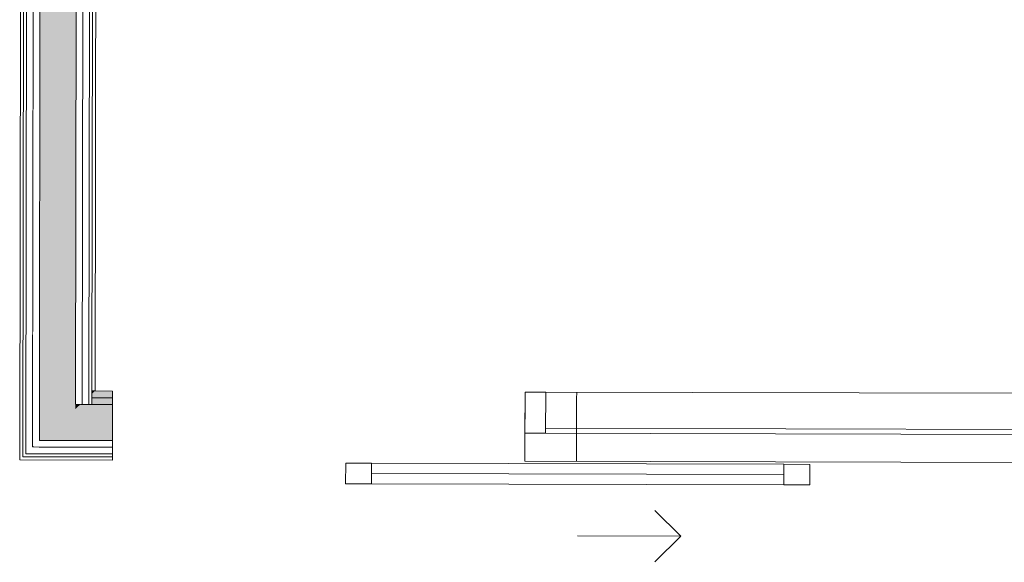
# Model space of a CAD drawing. Header units: millimetres. Extents: x -30280 to 107222, y -17460 to 4378.
# Tile 14 of 125: x -13089 to -11180, y -15630 to -14577. Entities that reach past the tile are written whole.
import ezdxf

# ---------------------------------------------------------------- set-up
doc = ezdxf.new("R2010")
doc.units = ezdxf.units.MM
doc.header["$MEASUREMENT"] = 0
doc.linetypes.add('Wipeout_Contour', pattern=[1000, 0, -1000])
for name, color, linetype in [('Nuevo_08_E_Envans secs', 7, 'Continuous'), ('Nuevo_Puertas Archicad', 7, 'Continuous'), ('Nuevo_Ventanas Archicad', 7, 'Continuous')]:
    doc.layers.add(name, color=color, linetype=linetype)
for name, color, linetype, lineweight in [('Nuevo_08_E_Envans secs_Pluma_Nº__1', 7, 'Continuous', 5), ('Nuevo_Puertas Archicad_Pluma_Nº__1', 7, 'Continuous', 5), ('Nuevo_Ventanas Archicad_Pluma_Nº__1', 7, 'Continuous', 5)]:
    doc.layers.add(name, color=color, linetype=linetype, lineweight=lineweight)
for name, color, linetype, lineweight, true_color in [('Nuevo_08_E_Envans secs_Pluma_Nº__102', 7, 'Continuous', 5, 0xcccccc), ('Nuevo_08_E_Envans secs_Pluma_Nº__171', 171, 'Continuous', 13, 0xaaaaff), ('Nuevo_08_E_Envans secs_Pluma_Nº__177', 7, 'Continuous', 15, 0xf7e046), ('Nuevo_08_E_Envans secs_Pluma_Nº__79', 7, 'Continuous', 5, 0xaaffd5), ('Nuevo_Puertas Archicad_Pluma_Nº__3', 7, 'Continuous', 5, 0xa4a4a4)]:
    doc.layers.add(name, color=color, linetype=linetype, lineweight=lineweight, true_color=true_color)
pattern_1 = [(45, (0, 0), (-919.24, 919.24), [975, -325]), (45, (4e-13, 919.2), (-919.24, 919.24), [975, -325])]
pattern_2 = [(45, (0, 0), (-795.5, 795.5), []), (45, (-265.2, 265.2), (-795.5, 795.5), [])]
pattern_3 = [(0, (0, 0), (0, 3897), [243.8, -2006.2]), (0, (1125, 1948.6), (0, 3897), [243.8, -2006.2]), (60, (0, 0), (-3375, 1948.6), [243.8, -2006.2]), (60, (2250, 0), (-3375, 1948.6), [243.8, -2006.2]), (120, (243.7, 0), (3375, 1948.6), [243.8, -2006.2]), (120, (2493.8, 0), (3375, 1948.6), [243.8, -2006.2]), (0, (0, 375), (0, 750), [0, -750, 0, -1125]), (45, (375, 375), (-530.3, 530.3), [0, -562.5, 0, -937.5])]

# ---------------------------------------------------------------- blocks, each defined once
blk = doc.blocks.new('*X108')
at = {"layer": 'Nuevo_08_E_Envans secs_Pluma_Nº__102', "linetype": 'Continuous', "lineweight": 5, "true_color": 0xcccccc}
blk.add_hatch(color=254, dxfattribs=at).paths.add_polyline_path([(-12981.1, -15323.1), (-12981.1, -15332), (-12971.5, -15323.2)])
blk = doc.blocks.new('*X109')
at = {"layer": 'Nuevo_08_E_Envans secs_Pluma_Nº__102', "linetype": 'Continuous', "lineweight": 5, "true_color": 0xcccccc}
blk.add_hatch(color=254, dxfattribs=at).paths.add_polyline_path([(-13051.1, -15323), (-13051.2, -15393), (-13047.8, -15393), (-12981.1, -15332), (-12981.1, -15323.1)])
blk = doc.blocks.new('*X110')
at = {"layer": 'Nuevo_08_E_Envans secs_Pluma_Nº__102', "linetype": 'Continuous', "lineweight": 5, "true_color": 0xcccccc}
blk.add_hatch(color=254, dxfattribs=at).paths.add_polyline_path([(-12981.1, -15332), (-13047.8, -15393), (-12981.2, -15393.1)])
blk = doc.blocks.new('*X111')
at = {"layer": 'Nuevo_08_E_Envans secs_Pluma_Nº__102', "linetype": 'Continuous', "lineweight": 5, "true_color": 0xcccccc}
blk.add_hatch(color=254, dxfattribs=at).paths.add_polyline_path([(-12981.1, -15332), (-12981.2, -15393.1), (-12909.3, -15393.3), (-12909.1, -15323.3), (-12971.5, -15323.2)])
blk = doc.blocks.new('Ventana Escaparate 27')
at = {"layer": 'Nuevo_Ventanas Archicad', "linetype": 'Continuous', "lineweight": 0, "true_color": 0x000000}
h = blk.add_hatch(dxfattribs=at)
h.set_pattern_fill('Acero_0003', color=18, style=0, pattern_type=2)
h.set_pattern_definition(pattern_2)
h.paths.add_polyline_path([(-660.4, 0), (-660.4, -80), (-620.4, -80), (-620.4, 0)])
h = blk.add_hatch(dxfattribs=at)
h.set_pattern_fill('Acero_0003', color=18, style=0, pattern_type=2)
h.set_pattern_definition(pattern_2)
h.paths.add_polyline_path([(620.4, 0), (620.4, -80), (660.4, -80), (660.4, 0)])
at = {"layer": 'Nuevo_Ventanas Archicad_Pluma_Nº__1', "color": 7, "linetype": 'Continuous', "lineweight": 5}
for p, q in [((-660.4, 54), (660.4, 54)), ((-660.4, 48), (-660.4, 54)), ((-660.4, 42), (-660.4, 48)), ((-660.4, 29), (-660.4, 42)), ((660.4, 48), (660.4, 54)), ((660.4, 42), (660.4, 48)), ((660.4, 29), (660.4, 42)), ((-660.4, 16), (-660.4, 29)), ((660.4, 16), (660.4, 29)), ((-660.4, 0), (-660.4, 16)), ((-660.4, 0), (660.4, 0)), ((-660.4, 0), (-660.4, -80)), ((-620.4, 0), (-660.4, 0)), ((-660.4, -54), (-660.4, 0)), ((-660.4, -54), (-660.4, 0)), ((-620.4, -80), (-620.4, 0)), ((620.4, 0), (620.4, -80)), ((660.4, 0), (620.4, 0)), ((660.4, 0), (660.4, 16)), ((660.4, -80), (660.4, 0)), ((660.4, -54), (660.4, 0)), ((660.4, -54), (660.4, 0)), ((-620.4, -10), (620.4, -10)), ((-660.4, -67), (-660.4, -54)), ((-660.4, -67), (-660.4, -54)), ((660.4, -67), (660.4, -54)), ((660.4, -67), (660.4, -54)), ((-660.4, -80), (-660.4, -67)), ((-660.4, -80), (-660.4, -67)), ((660.4, -80), (660.4, -67)), ((660.4, -80), (660.4, -67)), ((-660.4, -80), (660.4, -80)), ((-660.4, -80), (660.4, -80)), ((-660.4, -80), (-620.4, -80)), ((620.4, -80), (660.4, -80))]:
    blk.add_line(p, q, dxfattribs=at)
blk = doc.blocks.new('Puerta Corredera Exterior 27_3')
at = {"layer": 'Nuevo_Puertas Archicad', "linetype": 'Continuous', "lineweight": 0, "true_color": 0xffffff}
h = blk.add_hatch(dxfattribs=at)
h.set_pattern_fill('Hormigón_en_Masa_0003', style=0, pattern_type=2)
h.set_pattern_definition(pattern_3)
h.paths.add_polyline_path([(2.4, 45), (2.4, 5), (52.4, 5), (52.4, 45)])
h = blk.add_hatch(dxfattribs=at)
h.set_pattern_fill('Hormigón_en_Masa_0003', style=0, pattern_type=2)
h.set_pattern_definition(pattern_3)
h.paths.add_polyline_path([(902.4, 5), (902.4, 45), (852.4, 45), (852.4, 5)])
at = {"layer": 'Nuevo_Puertas Archicad_Pluma_Nº__1', "color": 7, "linetype": 'Continuous', "lineweight": 5}
for p, q in [((2.4, 45), (52.4, 45)), ((2.4, 5), (2.4, 45)), ((52.4, 45), (52.4, 5)), ((852.4, 5), (852.4, 45)), ((852.4, 45), (902.4, 45)), ((902.4, 45), (902.4, 5)), ((52.4, 25), (852.4, 25)), ((-450, 0), (-450, -6)), ((52.4, 5), (2.4, 5)), ((450, 0), (450, -6)), ((902.4, 5), (852.4, 5)), ((-450, -6), (-450, -12)), ((-450, -12), (-450, -25)), ((450, -6), (450, -12)), ((450, -12), (450, -25)), ((-450, -25), (-450, -38)), ((-450, -38), (-450, -108)), ((450, -25), (450, -38)), ((450, -38), (450, -108)), ((-450, -108), (-450, -121)), ((450, -108), (450, -121)), ((-450, -121), (-450, -134)), ((450, -121), (450, -134))]:
    blk.add_line(p, q, dxfattribs=at)
at = {"layer": 'Nuevo_Puertas Archicad_Pluma_Nº__1', "color": 7, "linetype": 'Continuous', "lineweight": 5, "flags": 128}
for points in [[(52.4, 45), (852.4, 45), (852.4, 25), (52.4, 25)], [(52.4, 25), (852.4, 25), (852.4, 5), (52.4, 5)]]:
    blk.add_lwpolyline(points, close=True, dxfattribs=at)
at = {"layer": 'Nuevo_Puertas Archicad_Pluma_Nº__3', "color": 253, "linetype": 'Continuous', "lineweight": 5, "true_color": 0xa4a4a4}
for p, q in [((652.4, 145), (602.4, 195)), ((452.4, 145), (652.4, 145)), ((652.4, 145), (602.4, 95))]:
    blk.add_line(p, q, dxfattribs=at)
blk = doc.blocks.new('Muro_68_3', base_point=(-3815.2, -15319.9))
at = {"layer": 'Nuevo_08_E_Envans secs_Pluma_Nº__79', "linetype": 'Continuous', "lineweight": 5, "true_color": 0xaaffd5}
for points in [[(-12949.1, -15302.7), (-12943.1, -15297.2), (-12949.1, -15297.2)], [(-12949.1, -15302.7), (-12949.1, -15310.2), (-12909.1, -15310.3), (-12909, -15297.3), (-12943.1, -15297.2)], [(-12949.1, -15323.2), (-12909.1, -15323.3), (-12909.1, -15310.3), (-12949.1, -15310.2)]]:
    blk.add_hatch(color=121, dxfattribs=at).paths.add_polyline_path(points)
at = {"layer": 'Nuevo_08_E_Envans secs_Pluma_Nº__1', "color": 7, "linetype": 'Continuous', "lineweight": 5}
for p, q in [((-12949.1, -15297.2), (-12943.1, -15297.2)), ((-12949.1, -15297.2), (-12949.1, -15302.7)), ((-12949.1, -15302.7), (-12949.1, -15310.2)), ((-12949.1, -15310.2), (-12949.1, -15323.2)), ((-12949.1, -15310.2), (-12909.1, -15310.3)), ((-12909.1, -15310.3), (-12909, -15297.3)), ((-12909.1, -15323.3), (-12909.1, -15310.3)), ((-12981.1, -15323.1), (-12971.5, -15323.2)), ((-12971.5, -15323.2), (-12968.1, -15323.2)), ((-12968.1, -15323.2), (-12955.1, -15323.2)), ((-12955.1, -15323.2), (-12949.1, -15323.2)), ((-12949.1, -15323.2), (-12909.1, -15323.3))]:
    blk.add_line(p, q, dxfattribs=at)
at = {"layer": 'Nuevo_08_E_Envans secs_Pluma_Nº__1', "color": 7, "linetype": 'Continuous', "lineweight": 5, "flags": 128}
blk.add_lwpolyline([(-12909, -15297.3), (-12943.1, -15297.2)], dxfattribs=at)
at = {"layer": 'Nuevo_08_E_Envans secs', "color": 7, "lineweight": 20}
blk.add_blockref('*X108', (0, 0), dxfattribs=at)
at = {"layer": 'Nuevo_Ventanas Archicad', "color": 253, "linetype": 'Continuous', "lineweight": 5, "true_color": 0xa4a4a6, "zscale": 1000, "rotation": 179.8580098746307}
blk.add_blockref('Ventana Escaparate 27', (-11448.9, -15380.9), dxfattribs=at)
at = {"color": 254, "linetype": 'Wipeout_Contour', "lineweight": 0, "ltscale": 60597.768705}
blk.add_wipeout([(-13064.3, -15405.9), (-13064.3, -15408), (-13062, -15405.9)], dxfattribs=at).dxf.layer = 'Nuevo_08_E_Envans secs'
at = {"color": 254, "linetype": 'Wipeout_Contour', "lineweight": 0, "ltscale": 60542.90238}
blk.add_wipeout([(-13051.2, -15393), (-13051.2, -15396.1), (-13047.8, -15393)], dxfattribs=at).dxf.layer = 'Nuevo_08_E_Envans secs'
at = {"layer": 'Nuevo_08_E_Envans secs_Pluma_Nº__177', "linetype": 'Continuous', "lineweight": 15, "true_color": 0xf7e046}
h = blk.add_hatch(dxfattribs=at)
h.set_pattern_fill('Panellat_HPL_0003', color=53, style=0, pattern_type=2)
h.set_pattern_definition(pattern_1)
h.paths.add_polyline_path([(-13064.3, -15405.9), (-13064.3, -15408), (-13062, -15405.9)])
h = blk.add_hatch(dxfattribs=at)
h.set_pattern_fill('Panellat_HPL_0003', color=53, style=0, pattern_type=2)
h.set_pattern_definition(pattern_1)
h.paths.add_polyline_path([(-13051.2, -15393), (-13051.2, -15396.1), (-13047.8, -15393)])
at = {"layer": 'Nuevo_08_E_Envans secs', "color": 7, "lineweight": 20}
blk.add_blockref('*X109', (0, 0), dxfattribs=at)
at = {"color": 254, "linetype": 'Wipeout_Contour', "lineweight": 0, "ltscale": 100951.229751}
blk.add_wipeout([(-13064.2, -15392.9), (-13064.3, -15405.9), (-13062, -15405.9), (-13051.2, -15396.1), (-13051.2, -15393)], dxfattribs=at).dxf.layer = 'Nuevo_08_E_Envans secs'
at = {"layer": 'Nuevo_08_E_Envans secs_Pluma_Nº__177', "linetype": 'Continuous', "lineweight": 15, "true_color": 0xf7e046}
h = blk.add_hatch(dxfattribs=at)
h.set_pattern_fill('Panellat_HPL_0003', color=53, style=0, pattern_type=2)
h.set_pattern_definition(pattern_1)
h.paths.add_polyline_path([(-13064.2, -15392.9), (-13064.3, -15405.9), (-13062, -15405.9), (-13051.2, -15396.1), (-13051.2, -15393)])
at = {"color": 254, "linetype": 'Wipeout_Contour', "lineweight": 0, "ltscale": 101042.598397}
blk.add_wipeout([(-13077.3, -15405.9), (-13077.3, -15418.9), (-13076.2, -15418.9), (-13064.3, -15408), (-13064.3, -15405.9)], dxfattribs=at).dxf.layer = 'Nuevo_08_E_Envans secs'
at = {"layer": 'Nuevo_08_E_Envans secs_Pluma_Nº__177', "linetype": 'Continuous', "lineweight": 15, "true_color": 0xf7e046}
h = blk.add_hatch(dxfattribs=at)
h.set_pattern_fill('Panellat_HPL_0003', color=53, style=0, pattern_type=2)
h.set_pattern_definition(pattern_1)
h.paths.add_polyline_path([(-13077.3, -15405.9), (-13077.3, -15418.9), (-13076.2, -15418.9), (-13064.3, -15408), (-13064.3, -15405.9)])
at = {"color": 254, "linetype": 'Wipeout_Contour', "lineweight": 0, "ltscale": 60677.959133}
blk.add_wipeout([(-13083.3, -15424.9), (-13083.3, -15425.4), (-13082.8, -15424.9)], dxfattribs=at).dxf.layer = 'Nuevo_08_E_Envans secs'
at = {"layer": 'Nuevo_08_E_Envans secs_Pluma_Nº__171', "linetype": 'Continuous', "lineweight": 13, "true_color": 0xaaaaff}
h = blk.add_hatch(dxfattribs=at)
h.set_pattern_fill('Panellat_HPL_0003', color=161, style=0, pattern_type=2)
h.set_pattern_definition(pattern_1)
h.paths.add_polyline_path([(-13083.3, -15424.9), (-13083.3, -15425.4), (-13082.8, -15424.9)])
at = {"color": 254, "linetype": 'Wipeout_Contour', "lineweight": 0, "ltscale": 80916.843818}
blk.add_wipeout([(-13089.3, -15430.9), (-13083.3, -15425.4), (-13083.3, -15424.9), (-13089.3, -15424.9)], dxfattribs=at).dxf.layer = 'Nuevo_08_E_Envans secs'
at = {"layer": 'Nuevo_08_E_Envans secs_Pluma_Nº__171', "linetype": 'Continuous', "lineweight": 13, "true_color": 0xaaaaff}
h = blk.add_hatch(dxfattribs=at)
h.set_pattern_fill('Panellat_HPL_0003', color=161, style=0, pattern_type=2)
h.set_pattern_definition(pattern_1)
h.paths.add_polyline_path([(-13089.3, -15430.9), (-13083.3, -15425.4), (-13083.3, -15424.9), (-13089.3, -15424.9)])
at = {"color": 254, "linetype": 'Wipeout_Contour', "lineweight": 0, "ltscale": 60692.742173}
blk.add_wipeout([(-13089.3, -15430.9), (-13083.3, -15430.9), (-13083.3, -15425.4)], dxfattribs=at).dxf.layer = 'Nuevo_08_E_Envans secs'
at = {"layer": 'Nuevo_08_E_Envans secs_Pluma_Nº__171', "linetype": 'Continuous', "lineweight": 13, "true_color": 0xaaaaff}
h = blk.add_hatch(dxfattribs=at)
h.set_pattern_fill('Panellat_HPL_0003', color=161, style=0, pattern_type=2)
h.set_pattern_definition(pattern_1)
h.paths.add_polyline_path([(-13089.3, -15430.9), (-13083.3, -15430.9), (-13083.3, -15425.4)])
at = {"color": 254, "linetype": 'Wipeout_Contour', "lineweight": 0, "ltscale": 100916.13702}
blk.add_wipeout([(-13083.3, -15425.4), (-13083.3, -15430.9), (-12909.4, -15431.3), (-12909.3, -15425.3), (-13082.8, -15424.9)], dxfattribs=at).dxf.layer = 'Nuevo_08_E_Envans secs'
at = {"layer": 'Nuevo_08_E_Envans secs_Pluma_Nº__171', "linetype": 'Continuous', "lineweight": 13, "true_color": 0xaaaaff}
h = blk.add_hatch(dxfattribs=at)
h.set_pattern_fill('Panellat_HPL_0003', color=161, style=0, pattern_type=2)
h.set_pattern_definition(pattern_1)
h.paths.add_polyline_path([(-13083.3, -15425.4), (-13083.3, -15430.9), (-12909.4, -15431.3), (-12909.3, -15425.3), (-13082.8, -15424.9)])
at = {"layer": 'Nuevo_08_E_Envans secs_Pluma_Nº__1', "color": 7, "linetype": 'Continuous', "lineweight": 5, "flags": 128}
for points in [[(-13089.3, -15430.9), (-13089.3, -15424.9)], [(-13089.3, -15430.9), (-12909.4, -15431.3)]]:
    blk.add_lwpolyline(points, dxfattribs=at)
at = {"color": 254, "linetype": 'Wipeout_Contour', "lineweight": 0, "ltscale": 60628.162649}
blk.add_wipeout([(-13064.3, -15408), (-13076.2, -15418.9), (-13064.3, -15418.9)], dxfattribs=at).dxf.layer = 'Nuevo_08_E_Envans secs'
at = {"layer": 'Nuevo_08_E_Envans secs_Pluma_Nº__177', "linetype": 'Continuous', "lineweight": 15, "true_color": 0xf7e046}
h = blk.add_hatch(dxfattribs=at)
h.set_pattern_fill('Panellat_HPL_0003', color=53, style=0, pattern_type=2)
h.set_pattern_definition(pattern_1)
h.paths.add_polyline_path([(-13064.3, -15408), (-13076.2, -15418.9), (-13064.3, -15418.9)])
at = {"layer": 'Nuevo_08_E_Envans secs_Pluma_Nº__1', "color": 7, "linetype": 'Continuous', "lineweight": 5}
for p, q in [((-13077.3, -15405.9), (-13077.3, -15418.9)), ((-13083.3, -15418.9), (-13083.3, -15424.9)), ((-13083.3, -15424.9), (-13082.8, -15424.9)), ((-13082.8, -15424.9), (-13077.3, -15424.9)), ((-13077.3, -15418.9), (-13076.2, -15418.9))]:
    blk.add_line(p, q, dxfattribs=at)
at = {"color": 254, "linetype": 'Wipeout_Contour', "lineweight": 0, "ltscale": 100817.541053}
blk.add_wipeout([(-13064.3, -15408), (-13064.3, -15418.9), (-12909.3, -15419.3), (-12909.3, -15406.3), (-13062, -15405.9)], dxfattribs=at).dxf.layer = 'Nuevo_08_E_Envans secs'
at = {"layer": 'Nuevo_08_E_Envans secs_Pluma_Nº__177', "linetype": 'Continuous', "lineweight": 15, "true_color": 0xf7e046}
h = blk.add_hatch(dxfattribs=at)
h.set_pattern_fill('Panellat_HPL_0003', color=53, style=0, pattern_type=2)
h.set_pattern_definition(pattern_1)
h.paths.add_polyline_path([(-13064.3, -15408), (-13064.3, -15418.9), (-12909.3, -15419.3), (-12909.3, -15406.3), (-13062, -15405.9)])
at = {"layer": 'Nuevo_08_E_Envans secs_Pluma_Nº__1', "color": 7, "linetype": 'Continuous', "lineweight": 5}
for p, q in [((-13077.3, -15424.9), (-12909.3, -15425.3)), ((-13076.2, -15418.9), (-13064.3, -15418.9)), ((-13064.3, -15418.9), (-12909.3, -15419.3)), ((-12909.4, -15431.3), (-12909.3, -15425.3)), ((-12909.3, -15425.3), (-12909.3, -15419.3))]:
    blk.add_line(p, q, dxfattribs=at)
at = {"color": 254, "linetype": 'Wipeout_Contour', "lineweight": 0, "ltscale": 60573.296707}
blk.add_wipeout([(-13051.2, -15396.1), (-13062, -15405.9), (-13051.3, -15406)], dxfattribs=at).dxf.layer = 'Nuevo_08_E_Envans secs'
at = {"layer": 'Nuevo_08_E_Envans secs_Pluma_Nº__177', "linetype": 'Continuous', "lineweight": 15, "true_color": 0xf7e046}
h = blk.add_hatch(dxfattribs=at)
h.set_pattern_fill('Panellat_HPL_0003', color=53, style=0, pattern_type=2)
h.set_pattern_definition(pattern_1)
h.paths.add_polyline_path([(-13051.2, -15396.1), (-13062, -15405.9), (-13051.3, -15406)])
at = {"layer": 'Nuevo_08_E_Envans secs_Pluma_Nº__1', "color": 7, "linetype": 'Continuous', "lineweight": 5}
blk.add_line((-13064.3, -15405.9), (-13062, -15405.9), dxfattribs=at)
at = {"color": 254, "linetype": 'Wipeout_Contour', "lineweight": 0, "ltscale": 100742.772782}
blk.add_wipeout([(-13051.2, -15396.1), (-13051.3, -15406), (-12909.3, -15406.3), (-12909.3, -15393.3), (-13047.8, -15393)], dxfattribs=at).dxf.layer = 'Nuevo_08_E_Envans secs'
at = {"layer": 'Nuevo_08_E_Envans secs_Pluma_Nº__177', "linetype": 'Continuous', "lineweight": 15, "true_color": 0xf7e046}
h = blk.add_hatch(dxfattribs=at)
h.set_pattern_fill('Panellat_HPL_0003', color=53, style=0, pattern_type=2)
h.set_pattern_definition(pattern_1)
h.paths.add_polyline_path([(-13051.2, -15396.1), (-13051.3, -15406), (-12909.3, -15406.3), (-12909.3, -15393.3), (-13047.8, -15393)])
at = {"layer": 'Nuevo_08_E_Envans secs_Pluma_Nº__1', "color": 7, "linetype": 'Continuous', "lineweight": 5}
for p, q in [((-13051.1, -15323), (-13051.2, -15393)), ((-12909.3, -15393.3), (-12909.1, -15323.3)), ((-13062, -15405.9), (-13051.3, -15406)), ((-13051.3, -15406), (-12909.3, -15406.3)), ((-13051.2, -15393), (-13047.8, -15393)), ((-13047.8, -15393), (-12981.2, -15393.1)), ((-12981.2, -15393.1), (-12909.3, -15393.3)), ((-12909.3, -15406.3), (-12909.3, -15393.3)), ((-12909.3, -15419.3), (-12909.3, -15406.3))]:
    blk.add_line(p, q, dxfattribs=at)
at = {"layer": 'Nuevo_08_E_Envans secs', "color": 7, "lineweight": 20}
for name in ['*X110', '*X111']:
    blk.add_blockref(name, (0, 0), dxfattribs=at)
at = {"layer": 'Nuevo_Puertas Archicad', "color": 253, "linetype": 'Continuous', "lineweight": 5, "true_color": 0xa4a4a6, "xscale": -1, "zscale": 1000, "rotation": 179.8580098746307}
blk.add_blockref('Puerta Corredera Exterior 27_3', (-12459.4, -15432.4), dxfattribs=at)
blk = doc.blocks.new('*X237')
at = {"layer": 'Nuevo_08_E_Envans secs_Pluma_Nº__102', "linetype": 'Continuous', "lineweight": 5, "true_color": 0xcccccc}
blk.add_hatch(color=254, dxfattribs=at).paths.add_polyline_path([(-13047, -12534.6), (-13051.1, -15323), (-12981.1, -15323.1), (-12977, -12534.6)])
blk = doc.blocks.new('Muro_83_3', base_point=(-13089.1, -15296.9))
at = {"color": 254, "linetype": 'Wipeout_Contour', "lineweight": 0, "ltscale": 76148.991983}
blk.add_wipeout([(-12945.1, -12559.6), (-12949.1, -15297.2), (-12943.1, -15297.2), (-12939.1, -12559.6)], dxfattribs=at).dxf.layer = 'Nuevo_08_E_Envans secs'
at = {"color": 254, "linetype": 'Wipeout_Contour', "lineweight": 0, "ltscale": 60223.014409}
blk.add_wipeout([(-12968.1, -15320.1), (-12971.5, -15323.2), (-12968.1, -15323.2)], dxfattribs=at).dxf.layer = 'Nuevo_08_E_Envans secs'
at = {"layer": 'Nuevo_08_E_Envans secs_Pluma_Nº__171', "linetype": 'Continuous', "lineweight": 13, "true_color": 0xaaaaff}
h = blk.add_hatch(dxfattribs=at)
h.set_pattern_fill('Panellat_HPL_0003', color=161, style=0, pattern_type=2)
h.set_pattern_definition(pattern_1)
h.paths.add_polyline_path([(-12945.1, -12559.6), (-12949.1, -15297.2), (-12943.1, -15297.2), (-12939.1, -12559.6)])
at = {"layer": 'Nuevo_08_E_Envans secs_Pluma_Nº__177', "linetype": 'Continuous', "lineweight": 15, "true_color": 0xf7e046}
h = blk.add_hatch(dxfattribs=at)
h.set_pattern_fill('Panellat_HPL_0003', color=53, style=0, pattern_type=2)
h.set_pattern_definition(pattern_1)
h.paths.add_polyline_path([(-12968.1, -15320.1), (-12971.5, -15323.2), (-12968.1, -15323.2)])
at = {"color": 254, "linetype": 'Wipeout_Contour', "lineweight": 0, "ltscale": 100325.322186}
blk.add_wipeout([(-12955.1, -15310.2), (-12957.3, -15310.2), (-12968.1, -15320.1), (-12968.1, -15323.2), (-12955.1, -15323.2)], dxfattribs=at).dxf.layer = 'Nuevo_08_E_Envans secs'
at = {"layer": 'Nuevo_08_E_Envans secs_Pluma_Nº__177', "linetype": 'Continuous', "lineweight": 15, "true_color": 0xf7e046}
h = blk.add_hatch(dxfattribs=at)
h.set_pattern_fill('Panellat_HPL_0003', color=53, style=0, pattern_type=2)
h.set_pattern_definition(pattern_1)
h.paths.add_polyline_path([(-12955.1, -15310.2), (-12957.3, -15310.2), (-12968.1, -15320.1), (-12968.1, -15323.2), (-12955.1, -15323.2)])
at = {"color": 254, "linetype": 'Wipeout_Contour', "lineweight": 0, "ltscale": 60168.153384}
blk.add_wipeout([(-12955.1, -15308.2), (-12957.3, -15310.2), (-12955.1, -15310.2)], dxfattribs=at).dxf.layer = 'Nuevo_08_E_Envans secs'
at = {"layer": 'Nuevo_08_E_Envans secs_Pluma_Nº__177', "linetype": 'Continuous', "lineweight": 15, "true_color": 0xf7e046}
h = blk.add_hatch(dxfattribs=at)
h.set_pattern_fill('Panellat_HPL_0003', color=53, style=0, pattern_type=2)
h.set_pattern_definition(pattern_1)
h.paths.add_polyline_path([(-12955.1, -15308.2), (-12957.3, -15310.2), (-12955.1, -15310.2)])
at = {"color": 254, "linetype": 'Wipeout_Contour', "lineweight": 0, "ltscale": 76200.427536}
blk.add_wipeout([(-12964, -12547.6), (-12968.1, -15320.1), (-12955.1, -15308.2), (-12951, -12547.6)], dxfattribs=at).dxf.layer = 'Nuevo_08_E_Envans secs'
at = {"layer": 'Nuevo_08_E_Envans secs_Pluma_Nº__177', "linetype": 'Continuous', "lineweight": 15, "true_color": 0xf7e046}
h = blk.add_hatch(dxfattribs=at)
h.set_pattern_fill('Panellat_HPL_0003', color=53, style=0, pattern_type=2)
h.set_pattern_definition(pattern_1)
h.paths.add_polyline_path([(-12964, -12547.6), (-12968.1, -15320.1), (-12955.1, -15308.2), (-12951, -12547.6)])
at = {"layer": 'Nuevo_08_E_Envans secs_Pluma_Nº__1', "color": 7, "linetype": 'Continuous', "lineweight": 5}
for p, q in [((-12949.1, -15297.2), (-12945, -12553.6)), ((-12949.1, -15297.2), (-12943.1, -15297.2)), ((-12949.1, -15297.2), (-12949.1, -15302.7)), ((-12949.1, -15302.7), (-12949.1, -15310.2)), ((-12949.1, -15310.2), (-12949.1, -15323.2))]:
    blk.add_line(p, q, dxfattribs=at)
at = {"layer": 'Nuevo_08_E_Envans secs_Pluma_Nº__1', "color": 7, "linetype": 'Continuous', "lineweight": 5, "flags": 128}
blk.add_lwpolyline([(-12943.1, -15297.2), (-12939.1, -12559.6)], dxfattribs=at)
at = {"color": 254, "linetype": 'Wipeout_Contour', "lineweight": 0, "ltscale": 96305.94969}
blk.add_wipeout([(-12977, -12534.6), (-12981.1, -15323.1), (-12971.5, -15323.2), (-12968.1, -15320.1), (-12964, -12534.6)], dxfattribs=at).dxf.layer = 'Nuevo_08_E_Envans secs'
at = {"layer": 'Nuevo_08_E_Envans secs_Pluma_Nº__177', "linetype": 'Continuous', "lineweight": 15, "true_color": 0xf7e046}
h = blk.add_hatch(dxfattribs=at)
h.set_pattern_fill('Panellat_HPL_0003', color=53, style=0, pattern_type=2)
h.set_pattern_definition(pattern_1)
h.paths.add_polyline_path([(-12977, -12534.6), (-12981.1, -15323.1), (-12971.5, -15323.2), (-12968.1, -15320.1), (-12964, -12534.6)])
at = {"layer": 'Nuevo_08_E_Envans secs_Pluma_Nº__1', "color": 7, "linetype": 'Continuous', "lineweight": 5}
for p, q in [((-12981.1, -15323.1), (-12977, -12534.6)), ((-12968.1, -15320.1), (-12964, -12534.6)), ((-12955.1, -15308.2), (-12951, -12547.6)), ((-12955.1, -15308.2), (-12955.1, -15310.2)), ((-12955.1, -15310.2), (-12955.1, -15323.2)), ((-12981.1, -15323.1), (-12971.5, -15323.2)), ((-12971.5, -15323.2), (-12968.1, -15323.2)), ((-12968.1, -15320.1), (-12968.1, -15323.2)), ((-12968.1, -15323.2), (-12955.1, -15323.2)), ((-12955.1, -15323.2), (-12949.1, -15323.2))]:
    blk.add_line(p, q, dxfattribs=at)
at = {"layer": 'Nuevo_08_E_Envans secs', "color": 7, "lineweight": 20}
blk.add_blockref('*X237', (0, 0), dxfattribs=at)
at = {"color": 254, "linetype": 'Wipeout_Contour', "lineweight": 0, "ltscale": 112426.617616}
blk.add_wipeout([(-13064.2, -15392.9), (-13051.2, -15393), (-13047, -12494.6), (-13048.4, -12494.6), (-13048.4, -12339), (-13059.7, -12339)], dxfattribs=at).dxf.layer = 'Nuevo_08_E_Envans secs'
at = {"layer": 'Nuevo_08_E_Envans secs_Pluma_Nº__177', "linetype": 'Continuous', "lineweight": 15, "true_color": 0xf7e046}
h = blk.add_hatch(dxfattribs=at)
h.set_pattern_fill('Panellat_HPL_0003', color=53, style=0, pattern_type=2)
h.set_pattern_definition(pattern_1)
h.paths.add_polyline_path([(-13064.2, -15392.9), (-13051.2, -15393), (-13047, -12494.6), (-13048.4, -12494.6), (-13048.4, -12339), (-13059.7, -12339)])
at = {"color": 254, "linetype": 'Wipeout_Contour', "lineweight": 0, "ltscale": 76350.322523}
blk.add_wipeout([(-13064.3, -15405.9), (-13059.7, -12339), (-13072.7, -12339), (-13077.3, -15405.9)], dxfattribs=at).dxf.layer = 'Nuevo_08_E_Envans secs'
at = {"layer": 'Nuevo_08_E_Envans secs_Pluma_Nº__177', "linetype": 'Continuous', "lineweight": 15, "true_color": 0xf7e046}
h = blk.add_hatch(dxfattribs=at)
h.set_pattern_fill('Panellat_HPL_0003', color=53, style=0, pattern_type=2)
h.set_pattern_definition(pattern_1)
h.paths.add_polyline_path([(-13064.3, -15405.9), (-13059.7, -12339), (-13072.7, -12339), (-13077.3, -15405.9)])
at = {"layer": 'Nuevo_08_E_Envans secs_Pluma_Nº__1', "color": 7, "linetype": 'Continuous', "lineweight": 5}
for p, q in [((-13064.3, -15405.9), (-13059.7, -12339)), ((-13051.1, -15323), (-13047, -12494.6)), ((-13051.1, -15323), (-13051.2, -15393))]:
    blk.add_line(p, q, dxfattribs=at)
at = {"color": 254, "linetype": 'Wipeout_Contour', "lineweight": 0, "ltscale": 76421.888815}
blk.add_wipeout([(-13083.3, -15424.9), (-13078.7, -12339), (-13084.7, -12339), (-13089.3, -15424.9)], dxfattribs=at).dxf.layer = 'Nuevo_08_E_Envans secs'
at = {"layer": 'Nuevo_08_E_Envans secs_Pluma_Nº__171', "linetype": 'Continuous', "lineweight": 13, "true_color": 0xaaaaff}
h = blk.add_hatch(dxfattribs=at)
h.set_pattern_fill('Panellat_HPL_0003', color=161, style=0, pattern_type=2)
h.set_pattern_definition(pattern_1)
h.paths.add_polyline_path([(-13083.3, -15424.9), (-13078.7, -12339), (-13084.7, -12339), (-13089.3, -15424.9)])
at = {"layer": 'Nuevo_08_E_Envans secs_Pluma_Nº__1', "color": 7, "linetype": 'Continuous', "lineweight": 5}
for p, q in [((-13083.3, -15418.9), (-13078.7, -12339)), ((-13077.3, -15405.9), (-13072.7, -12339)), ((-13077.3, -15405.9), (-13077.3, -15418.9)), ((-13083.3, -15418.9), (-13083.3, -15424.9))]:
    blk.add_line(p, q, dxfattribs=at)
at = {"layer": 'Nuevo_08_E_Envans secs_Pluma_Nº__1', "color": 7, "linetype": 'Continuous', "lineweight": 5, "flags": 128}
blk.add_lwpolyline([(-13084.7, -12339), (-13089.3, -15424.9)], dxfattribs=at)

msp = doc.modelspace()

# ---------------------------------------------------------------- block references
at = {"layer": 'Nuevo_08_E_Envans secs', "color": 7, "lineweight": 20}
msp.add_blockref('Muro_68_3', (-3815.2, -15319.9), dxfattribs=at)

# ---------------------------------------------------------------- next in the draw order: block references
msp.add_blockref('Muro_83_3', (-13089.1, -15296.9), dxfattribs=at)

doc.saveas('drawing.dxf')
